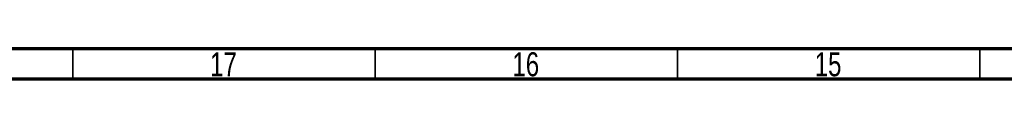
# Model space of a CAD drawing. Header units: millimetres. Extents: x 15 to 1195, y 5 to 836.
# Tile 2 of 35: x 341 to 504, y 5 to 10. Entities that reach past the tile are written whole.
import ezdxf

# ---------------------------------------------------------------- set-up
doc = ezdxf.new("R2010")
doc.units = ezdxf.units.MM
doc.styles.add('SLDTEXTSTYLE0', font='TXT', dxfattribs={"width": 0.75})

msp = doc.modelspace()

# ---------------------------------------------------------------- linework, layer by layer
at = {"color": 7, "linetype": 'Continuous', "lineweight": 70}
for p, q in [((1179, 10), (20, 10)), ((1184, 5), (15, 5))]:
    msp.add_line(p, q, dxfattribs=at)
at = {"color": 7, "linetype": 'Continuous', "lineweight": 35}
for p, q in [((349.5, 10), (349.5, 5)), ((399.5, 10), (399.5, 5)), ((449.5, 10), (449.5, 5)), ((499.5, 10), (499.5, 5))]:
    msp.add_line(p, q, dxfattribs=at)

# ---------------------------------------------------------------- texts
at = {"color": 7, "linetype": 'Continuous', "lineweight": 0, "char_height": 3.9687, "attachment_point": 2, "style": 'SLDTEXTSTYLE0'}
for s, insert in [('17', (374.42, 9.442)), ('16', (424.42, 9.442)), ('15', (474.42, 9.442))]:
    msp.add_mtext(s, dxfattribs=dict(at, insert=insert))

doc.saveas('drawing.dxf')
